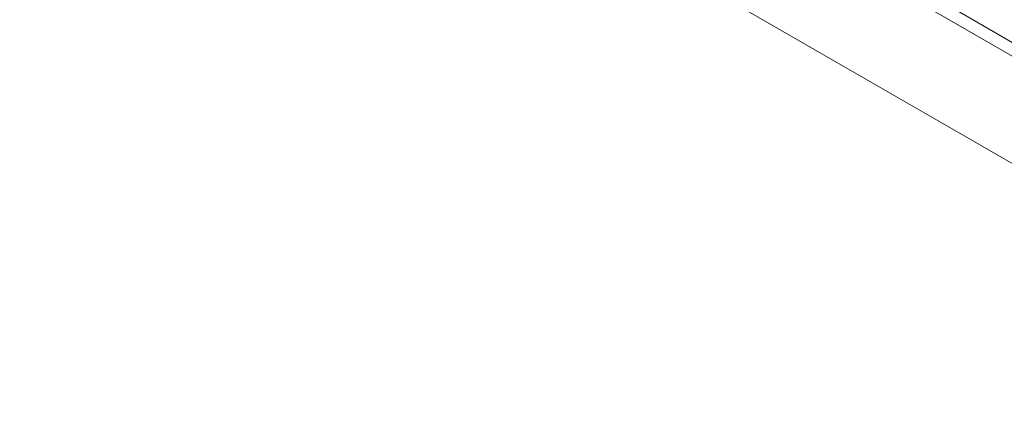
# Model space of a CAD drawing. Header units: inches. Extents: x 1 to 109, y 1 to 85.
# Tile 22 of 256: x 76.34 to 80.63, y 29.64 to 31.32. Entities that reach past the tile are written whole.
import ezdxf

# ---------------------------------------------------------------- set-up
doc = ezdxf.new("R2010")
doc.units = ezdxf.units.IN
doc.header["$MEASUREMENT"] = 0
doc.linetypes.add('CENTERX2', pattern=[0.8, 0.5, -0.1, 0.1, -0.1])
doc.layers.add('FORMAT', color=7, linetype='Continuous')

msp = doc.modelspace()

# ---------------------------------------------------------------- linework, layer by layer
at = {"color": 7, "linetype": 'Continuous', "lineweight": 15, "ltscale": 5}
for p, q in [((73.5616, 34.7924), (81.5002, 30.209)), ((75.7339, 34.0657), (81.2945, 30.8553)), ((75.7081, 34.021), (81.2687, 30.8106)), ((80.7172, 31.1886), (80.378, 31.3845)), ((80.6914, 31.1439), (80.3522, 31.3397))]:
    msp.add_line(p, q, dxfattribs=at)
at = {"layer": 'FORMAT', "color": 1, "linetype": 'CENTERX2', "lineweight": 0, "ltscale": 5}
msp.add_arc((85.3783, 29.5819), 15.9905, 150.77428, 267.77582, dxfattribs=at)

doc.saveas('drawing.dxf')
